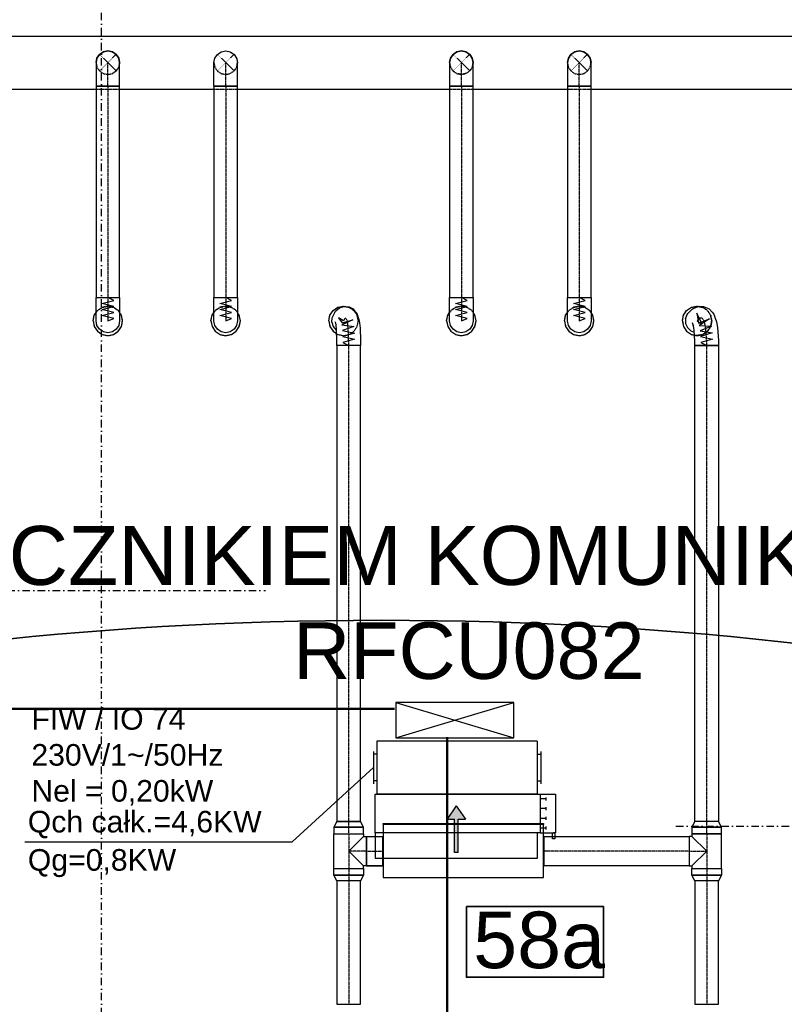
# Model space of a CAD drawing. Header units: centimetres. Extents: x -10729 to 144862, y -4437 to 43656.
# Tile 101 of 148: x 7390 to 8039, y 12559 to 13395. Entities that reach past the tile are written whole.
import ezdxf

# ---------------------------------------------------------------- set-up
doc = ezdxf.new("R2010")
doc.units = ezdxf.units.CM
doc.header["$LTSCALE"] = 0.1
for name, pattern in [('CADVENT_CENTERLINE', [9.9, 7.4, -1, 0.5, -1]), ('CADVENT_HIDDEN', [0.8, 0.25, -0.55]), ('Osie rzutów$0$DASHDOT2', [12.7, 6.35, -3.175, 0, -3.175])]:
    doc.linetypes.add(name, pattern=pattern)
doc.layers.get('0').update_dxf_attribs({"color": 8})
for name, color, linetype, lineweight in [('AU opis', 7, 'Continuous', 35), ('AU Sieć LON', 1, 'Continuous', 50), ('AU Strefa obsługiwana', 90, 'Continuous', 35), ('bgde_urządzenia', 3, 'Continuous', 30)]:
    doc.layers.add(name, color=color, linetype=linetype, lineweight=lineweight)
for name, color, linetype in [('AU Szafki Klimakonwektorów', 183, 'Continuous'), ('bgde-nawiewCEN', 7, 'Continuous'), ('bgde-nawiewDETAILS', 1, 'Continuous'), ('bgde-nawiewEXP', 1, 'Continuous'), ('bgde-nawiewHIDDEN', 1, 'Continuous'), ('bgde_opis urządzen', 6, 'Continuous'), ('Osie rzutów$0$ARCH_INFO_OSIE_IST', 8, 'Osie rzutów$0$DASHDOT2'), ('Osie rzutów$0$ARCH_INFO_OSIE_OPISY_IST', 8, 'Continuous'), ('Pomieszczenia -05$0$ARCH_INFO_OPISY', 8, 'Continuous')]:
    doc.layers.add(name, color=color, linetype=linetype)
doc.styles.add('Arial', font='ARIAL.TTF')
doc.styles.add('Pomieszczenia -05$0$Arial', font='ARIAL.TTF')

# ---------------------------------------------------------------- blocks, each defined once
blk = doc.blocks.new('Osie rzutów')
at = {"layer": 'Osie rzutów$0$ARCH_INFO_OSIE_IST', "ltscale": 10}
for p, q in [((7460, 12255), (7460, 15006.6)), ((4436.04, 12910), (7599.14, 12910)), ((7947.38, 12710), (13655, 12710))]:
    blk.add_line(p, q, dxfattribs=at)
blk = doc.blocks.new('Pomieszczenia -05_1')
at = {"layer": 'Pomieszczenia -05$0$ARCH_INFO_OPISY', "insert": (7611.94, 12932.47), "char_height": 50, "width": 1987.3357, "attachment_point": 5, "style": 'Pomieszczenia -05$0$Arial'}
blk.add_mtext('PUSTKA NAD ŁĄCZNIKIEM KOMUNIKACYJNYM', dxfattribs=at)

msp = doc.modelspace()

# ---------------------------------------------------------------- hatches: boundary and pattern name
at = {"layer": 'bgde_urządzenia'}
h = msp.add_hatch(color=256, dxfattribs=at)
h.paths.add_polyline_path([(7762.516, 12704.255), (7759.516, 12704.255), (7759.516, 12715.921), (7753.326, 12715.921), (7761.016, 12727.349), (7768.706, 12715.921), (7762.516, 12715.921)])
h.paths.add_polyline_path([(7762.516, 12687.588), (7759.516, 12687.588), (7759.516, 12704.255), (7762.516, 12704.255)])

# ---------------------------------------------------------------- linework, layer by layer
at = {"layer": 'AU opis'}
msp.add_lwpolyline([(7769.64, 12641.795), (7886.028, 12641.795), (7886.028, 12581.787), (7769.64, 12581.787)], close=True, dxfattribs=at)
at = {"layer": 'AU Sieć LON', "color": 1}
for p, q in [((7708.542, 12809.639), (7011.266, 12809.639)), ((7753.196, 12231.92), (7753.196, 12785.577))]:
    msp.add_line(p, q, dxfattribs=at)
at = {"layer": 'AU Strefa obsługiwana', "extrusion": (0, 0, -1)}
msp.add_ellipse((7697.56, 12622.513), major_axis=(924.173, 0), ratio=0.2837794, dxfattribs=at)
at = {"layer": 'AU Szafki Klimakonwektorów'}
for p, q in [((7809.781, 12815.058), (7709.781, 12815.058)), ((7709.781, 12815.058), (7709.781, 12785.058)), ((7709.781, 12785.058), (7809.781, 12815.058)), ((7709.781, 12815.058), (7809.781, 12785.058)), ((7809.781, 12815.058), (7709.781, 12815.058)), ((7709.781, 12815.058), (7709.781, 12785.058)), ((7709.781, 12785.058), (7809.781, 12815.058)), ((7709.781, 12815.058), (7809.781, 12785.058)), ((7809.781, 12785.058), (7809.781, 12815.058)), ((7809.781, 12785.058), (7809.781, 12815.058)), ((7709.781, 12785.058), (7809.781, 12785.058)), ((7709.781, 12785.058), (7809.781, 12785.058))]:
    msp.add_line(p, q, dxfattribs=at)
at = {"layer": 'bgde-nawiewCEN', "linetype": 'CADVENT_CENTERLINE', "ltscale": 0.06}
for p, q in [((7465.312, 13338.207), (7465.312, 13358.207)), ((7565.312, 13338.207), (7565.312, 13358.207)), ((7765.312, 13338.207), (7765.312, 13358.207)), ((7865.312, 13338.207), (7865.312, 13358.207)), ((7465.312, 13338.207), (7465.312, 13158.957)), ((7565.312, 13338.207), (7565.312, 13158.957)), ((7765.312, 13338.207), (7765.312, 13158.957)), ((7865.312, 13338.207), (7865.312, 13158.957)), ((7465.312, 13158.957, 35.982), (7465.312, 13156.471, 35.982)), ((7565.312, 13158.957, 35.982), (7565.312, 13156.471, 35.982)), ((7765.312, 13158.957, 35.982), (7765.312, 13156.471, 35.982)), ((7865.312, 13158.957, 35.982), (7865.312, 13156.471, 35.982)), ((7465.312, 13156.471, 35.982), (7465.312, 13149.912, 35.982)), ((7465.312, 13149.912, 35.982), (7465.312, 13146.651, 35.982)), ((7565.312, 13156.471, 35.982), (7565.312, 13149.912, 35.982)), ((7565.312, 13149.912, 35.982), (7565.312, 13146.651, 35.982)), ((7765.312, 13156.471, 35.982), (7765.312, 13149.912, 35.982)), ((7765.312, 13149.912, 35.982), (7765.312, 13146.651, 35.982)), ((7865.312, 13156.471, 35.982), (7865.312, 13149.912, 35.982)), ((7865.312, 13149.912, 35.982), (7865.312, 13146.651, 35.982)), ((7465.312, 13146.651, 35.982), (7465.312, 13144.111, 35.982)), ((7465.312, 13144.111, 35.982), (7465.312, 13142.203, 35.982)), ((7465.312, 13142.203, 35.982), (7465.312, 13140.836, 35.982)), ((7465.312, 13140.836, 35.982), (7465.312, 13139.919, 35.982)), ((7565.312, 13146.651, 35.982), (7565.312, 13144.111, 35.982)), ((7565.312, 13144.111, 35.982), (7565.312, 13142.203, 35.982)), ((7565.312, 13142.203, 35.982), (7565.312, 13140.836, 35.982)), ((7565.312, 13140.836, 35.982), (7565.312, 13139.919, 35.982)), ((7666.107, 13140.605, 35.982), (7665.692, 13139.868, 35.982)), ((7666.621, 13141.174, 35.982), (7666.107, 13140.605, 35.982)), ((7667.194, 13141.308, 35.982), (7666.621, 13141.174, 35.982)), ((7667.786, 13140.738, 35.982), (7667.194, 13141.308, 35.982)), ((7668.359, 13139.198, 35.982), (7667.786, 13140.738, 35.982)), ((7765.312, 13146.651, 35.982), (7765.312, 13144.111, 35.982)), ((7765.312, 13144.111, 35.982), (7765.312, 13142.203, 35.982)), ((7765.312, 13142.203, 35.982), (7765.312, 13140.836, 35.982)), ((7765.312, 13140.836, 35.982), (7765.312, 13139.919, 35.982)), ((7865.312, 13146.651, 35.982), (7865.312, 13144.111, 35.982)), ((7865.312, 13144.111, 35.982), (7865.312, 13142.203, 35.982)), ((7865.312, 13142.203, 35.982), (7865.312, 13140.836, 35.982)), ((7865.312, 13140.836, 35.982), (7865.312, 13139.919, 35.982)), ((7966.806, 13140.634, 35.982), (7966.025, 13139.882, 35.982)), ((7967.771, 13141.219, 35.982), (7966.806, 13140.634, 35.982)), ((7968.847, 13141.368, 35.982), (7967.771, 13141.219, 35.982)), ((7969.959, 13140.81, 35.982), (7968.847, 13141.368, 35.982)), ((7971.035, 13139.277, 35.982), (7969.959, 13140.81, 35.982)), ((7465.312, 13139.919, 35.982), (7465.312, 13139.363, 35.982)), ((7465.312, 13139.363, 35.982), (7465.312, 13139.078, 35.982)), ((7465.312, 13139.078, 35.982), (7465.312, 13138.957, 35.982)), ((7565.312, 13139.919, 35.982), (7565.312, 13139.363, 35.982)), ((7565.312, 13139.363, 35.982), (7565.312, 13139.078, 35.982)), ((7565.312, 13139.078, 35.982), (7565.312, 13138.957, 35.982)), ((7665.692, 13139.868, 35.982), (7665.312, 13138.957, 35.982)), ((7668.872, 13136.421, 35.982), (7668.359, 13139.198, 35.982)), ((7669.288, 13132.138, 35.982), (7668.872, 13136.421, 35.982)), ((7669.668, 13122.037, 35.982), (7669.288, 13132.138, 35.982)), ((7765.312, 13139.919, 35.982), (7765.312, 13139.363, 35.982)), ((7765.312, 13139.363, 35.982), (7765.312, 13139.078, 35.982)), ((7765.312, 13139.078, 35.982), (7765.312, 13138.957, 35.982)), ((7865.312, 13139.919, 35.982), (7865.312, 13139.363, 35.982)), ((7865.312, 13139.363, 35.982), (7865.312, 13139.078, 35.982)), ((7865.312, 13139.078, 35.982), (7865.312, 13138.957, 35.982)), ((7966.025, 13139.882, 35.982), (7965.312, 13138.957, 35.982)), ((7972, 13136.497, 35.982), (7971.035, 13139.277, 35.982)), ((7972.781, 13132.203, 35.982), (7972, 13136.497, 35.982)), ((7973.494, 13122.057, 35.982), (7972.781, 13132.203, 35.982)), ((7669.668, 13117.99, 35.982), (7669.668, 13122.037, 35.982)), ((7669.668, 12713.919, 35.982), (7669.668, 13117.99, 35.982)), ((7973.494, 13117.99, 35.982), (7973.494, 13122.057, 35.982)), ((7973.494, 12713.919, 35.982), (7973.494, 13117.99, 35.982)), ((7669.668, 12703.619, 35.982), (7669.668, 12713.919, 35.982)), ((7973.494, 12703.619, 35.982), (7973.494, 12713.919, 35.982)), ((7669.668, 12703.619, 35.982), (7669.668, 12688.819, 35.982)), ((7973.494, 12703.619, 35.982), (7973.494, 12688.819, 35.982)), ((7669.668, 12688.819, 35.982), (7669.668, 12674.019, 35.982)), ((7684.668, 12688.819, 35.982), (7669.668, 12688.819, 35.982)), ((7684.668, 12688.819, 35.982), (7698.668, 12688.819, 35.982)), ((7699.068, 12688.819, 35.982), (7698.668, 12688.819, 35.982)), ((7835.068, 12688.819, 35.982), (7835.468, 12688.819, 35.982)), ((7958.494, 12688.819, 35.982), (7835.468, 12688.819, 35.982)), ((7958.494, 12688.819, 35.982), (7973.494, 12688.819, 35.982)), ((7973.494, 12688.819, 35.982), (7973.494, 12674.019, 35.982)), ((7669.668, 12674.019, 35.982), (7669.668, 12663.719, 35.982)), ((7973.494, 12674.019, 35.982), (7973.494, 12663.719, 35.982)), ((7669.668, 12663.719, 35.982), (7669.668, 12558.782, 35.982)), ((7973.494, 12663.719, 35.982), (7973.494, 12558.782, 35.982))]:
    msp.add_line(p, q, dxfattribs=at)
at = {"layer": 'bgde-nawiewDETAILS', "linetype": 'CADVENT_HIDDEN'}
for p, q in [((7458.241, 13351.136), (7472.383, 13365.278)), ((7458.241, 13365.278), (7472.383, 13351.136)), ((7558.241, 13351.136), (7572.383, 13365.278)), ((7558.241, 13365.278), (7572.383, 13351.136)), ((7758.241, 13351.136), (7772.383, 13365.278)), ((7758.241, 13365.278), (7772.383, 13351.136)), ((7858.241, 13351.136), (7872.383, 13365.278)), ((7858.241, 13365.278), (7872.383, 13351.136))]:
    msp.add_line(p, q, dxfattribs=at)
at = {"layer": 'bgde-nawiewEXP', "linetype": 'Continuous'}
for points in [[(7145.297, 13335.707), (7145.297, 13380.707), (8486.294, 13380.707), (8486.294, 13335.707), (8485.294, 13335.707)], [(7458.241, 13365.278), (7458.241, 13365.278), (7461.486, 13367.445), (7465.312, 13368.207)], [(7458.241, 13365.278), (7461.485, 13367.445), (7465.312, 13368.207), (7465.312, 13368.207)], [(7465.312, 13368.207), (7465.312, 13368.207), (7469.139, 13367.445), (7472.383, 13365.278)], [(7465.312, 13368.207), (7469.139, 13367.445), (7472.383, 13365.278), (7472.383, 13365.278)], [(7558.241, 13365.278), (7561.486, 13367.445), (7565.312, 13368.207)], [(7558.241, 13365.278), (7561.486, 13367.445), (7565.312, 13368.207), (7565.312, 13368.207)], [(7558.241, 13365.278), (7561.485, 13367.445), (7565.312, 13368.207), (7565.312, 13368.207)], [(7565.312, 13368.207), (7569.139, 13367.445), (7572.383, 13365.278)], [(7565.312, 13368.207), (7569.139, 13367.445), (7572.383, 13365.278), (7572.383, 13365.278)], [(7565.312, 13368.207), (7569.139, 13367.445), (7572.383, 13365.278), (7572.383, 13365.278)], [(7858.241, 13365.278), (7858.241, 13365.278), (7861.486, 13367.445), (7865.312, 13368.207)], [(7858.242, 13365.278), (7861.486, 13367.445), (7865.312, 13368.207), (7865.312, 13368.207)], [(7865.312, 13368.207), (7865.312, 13368.207), (7869.139, 13367.445), (7872.383, 13365.278)], [(7865.313, 13368.207), (7869.139, 13367.445), (7872.383, 13365.278), (7872.383, 13365.278)], [(7455.312, 13358.207), (7456.074, 13362.033), (7458.241, 13365.278), (7458.241, 13365.278)], [(7455.312, 13358.207), (7456.074, 13362.033), (7458.241, 13365.277)], [(7472.383, 13365.278), (7472.383, 13365.278), (7474.551, 13362.033), (7475.312, 13358.207)], [(7472.383, 13365.278), (7474.551, 13362.034), (7475.312, 13358.207), (7475.312, 13358.207)], [(7475.312, 13358.207), (7475.312, 13358.207)], [(7555.312, 13358.207), (7556.074, 13362.033), (7558.241, 13365.278), (7558.241, 13365.278)], [(7555.312, 13358.207), (7556.074, 13362.033), (7558.241, 13365.278), (7558.241, 13365.278)], [(7555.312, 13338.207), (7555.312, 13358.207), (7556.074, 13362.033), (7558.241, 13365.277)], [(7555.312, 13338.207), (7575.312, 13338.207), (7575.312, 13358.207), (7575.312, 13358.207), (7575.312, 13358.207)], [(7572.383, 13365.278), (7574.551, 13362.033), (7575.312, 13358.207)], [(7572.383, 13365.278), (7574.551, 13362.033), (7575.312, 13358.207)], [(7572.383, 13365.278), (7574.551, 13362.034), (7575.312, 13358.207), (7575.312, 13358.207)], [(7855.312, 13358.207), (7856.074, 13362.034), (7858.241, 13365.278)], [(7855.312, 13358.207), (7856.074, 13362.033), (7858.241, 13365.278), (7858.241, 13365.278)], [(7855.312, 13358.207), (7855.312, 13358.207)], [(7855.312, 13358.207), (7855.312, 13358.207)], [(7872.383, 13365.278), (7872.384, 13365.278), (7874.551, 13362.033), (7875.312, 13358.207)], [(7872.384, 13365.277), (7874.551, 13362.033), (7875.312, 13358.207)], [(7337.787, 13335.707), (7455.312, 13335.707)], [(7475.312, 13335.707), (7555.312, 13335.707)], [(7575.312, 13335.707), (7755.312, 13335.707)], [(7775.312, 13335.707), (7855.312, 13335.707)], [(7875.312, 13335.707), (8055.312, 13335.707)]]:
    msp.add_lwpolyline(points, dxfattribs=at)
for points in [[(7455.312, 13338.207), (7475.312, 13338.207), (7475.312, 13358.207), (7474.551, 13362.033), (7472.383, 13365.278), (7469.139, 13367.445), (7465.312, 13368.207), (7461.486, 13367.445), (7458.241, 13365.278), (7456.074, 13362.033), (7455.312, 13358.207), (7455.312, 13342.108)], [(7755.312, 13338.207), (7775.312, 13338.207), (7775.312, 13358.207), (7774.551, 13362.033), (7772.383, 13365.278), (7769.139, 13367.445), (7765.312, 13368.207), (7761.486, 13367.445), (7758.241, 13365.278), (7756.074, 13362.033), (7755.312, 13358.207), (7755.312, 13342.108)], [(7755.312, 13358.207), (7756.074, 13362.033), (7758.241, 13365.278), (7761.486, 13367.445), (7765.312, 13368.207), (7769.139, 13367.445), (7772.383, 13365.278), (7774.551, 13362.033), (7775.312, 13358.207), (7774.551, 13362.033), (7772.383, 13365.278), (7769.139, 13367.445), (7765.312, 13368.207), (7761.486, 13367.445), (7758.241, 13365.278), (7756.074, 13362.033)], [(7855.312, 13338.207), (7875.312, 13338.207), (7875.312, 13358.207), (7874.551, 13362.033), (7872.383, 13365.278), (7869.139, 13367.445), (7865.312, 13368.207), (7861.486, 13367.445), (7858.241, 13365.278), (7856.074, 13362.033), (7855.312, 13358.207), (7855.312, 13342.108)], [(7455.312, 13158.957), (7475.312, 13158.957), (7475.312, 13338.207), (7455.312, 13338.207)], [(7555.312, 13158.957), (7575.312, 13158.957), (7575.312, 13338.207), (7555.312, 13338.207)], [(7755.312, 13158.957), (7775.312, 13158.957), (7775.312, 13338.207), (7755.312, 13338.207)], [(7855.312, 13158.957), (7875.312, 13158.957), (7875.312, 13338.207), (7855.312, 13338.207)]]:
    msp.add_lwpolyline(points, close=True, dxfattribs=at)
at = {"layer": 'bgde-nawiewEXP', "linetype": 'Continuous', "elevation": 35.982}
for points in [[(7455.312, 13139.919), (7455.312, 13158.957), (7475.312, 13158.957), (7475.312, 13138.957), (7474.551, 13135.131), (7472.383, 13131.886), (7469.139, 13129.719), (7465.312, 13128.957), (7461.486, 13129.719), (7458.241, 13131.886), (7456.074, 13135.131), (7455.312, 13138.957), (7455.312, 13139.363)], [(7555.312, 13149.912), (7555.312, 13158.957), (7575.312, 13158.957), (7575.312, 13138.957), (7574.551, 13135.131), (7572.383, 13131.886), (7569.139, 13129.719), (7565.312, 13128.957), (7561.486, 13129.719), (7558.241, 13131.886), (7556.074, 13135.131), (7555.312, 13138.957), (7555.312, 13146.651)], [(7755.312, 13138.957), (7755.312, 13158.957), (7775.312, 13158.957), (7775.312, 13138.957), (7774.551, 13135.131), (7772.383, 13131.886), (7769.139, 13129.719), (7765.312, 13128.957), (7761.486, 13129.719), (7758.241, 13131.886), (7756.074, 13135.131)], [(7855.312, 13138.957), (7855.312, 13158.957), (7875.312, 13158.957), (7875.312, 13138.957), (7874.551, 13135.131), (7872.383, 13131.886), (7869.139, 13129.719), (7865.312, 13128.957), (7861.486, 13129.719), (7858.241, 13131.886), (7856.074, 13135.131)], [(7659.668, 12713.919), (7679.668, 12713.919), (7679.668, 13117.99), (7659.668, 13117.99)], [(7960.994, 12703.619), (7985.994, 12703.619), (7985.994, 12709.103), (7983.494, 12713.919), (7983.494, 12713.919), (7963.494, 12713.919), (7963.494, 13117.99), (7980.565, 13117.99), (7980.565, 13117.99), (7983.494, 13117.99), (7983.494, 12713.919), (7963.494, 12713.919), (7960.994, 12709.103), (7960.994, 12709.103), (7961.945, 12709.103), (7961.945, 12709.103), (7960.994, 12709.103), (7960.994, 12709.103)], [(7658.119, 12709.103), (7660.829, 12709.103), (7660.829, 12709.103)], [(7660.829, 12709.103), (7664.884, 12709.103), (7664.884, 12709.103)], [(7664.884, 12709.103), (7669.668, 12709.103), (7669.668, 12709.103)], [(7669.668, 12709.103), (7674.451, 12709.103), (7674.451, 12709.103)], [(7674.451, 12709.103), (7678.506, 12709.103), (7678.506, 12709.103)], [(7678.506, 12709.103), (7681.216, 12709.103), (7681.216, 12709.103)], [(7681.216, 12709.103), (7682.168, 12709.103), (7682.168, 12709.103)], [(7699.068, 12666.319), (7835.068, 12666.319), (7835.068, 12711.319), (7699.068, 12711.319), (7699.068, 12712.319), (7835.068, 12712.319), (7835.068, 12711.319), (7699.068, 12711.319)], [(7961.945, 12709.103), (7964.655, 12709.103), (7964.655, 12709.103)], [(7964.655, 12709.103), (7968.71, 12709.103), (7968.71, 12709.103)], [(7968.71, 12709.103), (7973.494, 12709.103), (7973.494, 12709.103)], [(7973.494, 12709.103), (7978.277, 12709.103), (7978.277, 12709.103)], [(7978.277, 12709.103), (7982.333, 12709.103), (7982.333, 12709.103)], [(7982.333, 12709.103), (7985.042, 12709.103), (7985.042, 12709.103)], [(7985.042, 12709.103), (7985.994, 12709.103), (7985.994, 12709.103)], [(7835.468, 12676.319), (7835.468, 12701.319), (7958.494, 12701.319), (7958.494, 12676.319)], [(7958.494, 12676.319), (7960.994, 12676.319), (7960.994, 12674.019), (7985.994, 12674.019), (7985.994, 12703.619), (7960.994, 12703.619), (7960.994, 12701.319), (7958.494, 12701.319), (7958.494, 12677.27)], [(7657.168, 12668.534), (7657.168, 12674.019), (7682.168, 12674.019), (7682.168, 12668.534), (7679.668, 12663.719), (7659.668, 12663.719)], [(7960.994, 12668.534), (7960.994, 12674.019), (7985.994, 12674.019), (7985.994, 12668.534), (7983.494, 12663.719), (7963.494, 12663.719)], [(7657.168, 12668.534), (7658.119, 12668.534), (7658.119, 12668.534)], [(7658.119, 12668.534), (7660.829, 12668.534), (7660.829, 12668.534)], [(7660.829, 12668.534), (7664.884, 12668.534), (7664.884, 12668.534)], [(7664.884, 12668.534), (7669.668, 12668.534), (7669.668, 12668.534)], [(7669.668, 12668.534), (7674.451, 12668.534), (7674.451, 12668.534)], [(7674.451, 12668.534), (7678.506, 12668.534), (7678.506, 12668.534)], [(7678.506, 12668.534), (7681.216, 12668.534), (7681.216, 12668.534)], [(7681.216, 12668.534), (7682.168, 12668.534), (7682.168, 12668.534)], [(7960.994, 12668.534), (7961.945, 12668.534), (7961.945, 12668.534)], [(7961.945, 12668.534), (7964.655, 12668.534), (7964.655, 12668.534)], [(7964.655, 12668.534), (7968.71, 12668.534), (7968.71, 12668.534)], [(7968.71, 12668.534), (7973.494, 12668.534), (7973.494, 12668.534)], [(7973.494, 12668.534), (7978.277, 12668.534), (7978.277, 12668.534)], [(7978.277, 12668.534), (7982.333, 12668.534), (7982.333, 12668.534)], [(7982.333, 12668.534), (7985.042, 12668.534), (7985.042, 12668.534)], [(7985.042, 12668.534), (7985.994, 12668.534), (7985.994, 12668.534)], [(7659.668, 12558.782), (7679.668, 12558.782), (7679.668, 12663.719), (7659.668, 12663.719)], [(7963.494, 12558.782), (7983.494, 12558.782), (7983.494, 12663.719), (7963.494, 12663.719)]]:
    msp.add_lwpolyline(points, close=True, dxfattribs=at)
at = {"layer": 'bgde-nawiewEXP', "elevation": 35.982}
for points in [[(7465.312, 13138.957), (7470.312, 13141.044), (7460.312, 13143.579), (7470.312, 13146.147), (7460.312, 13148.659), (7470.312, 13151.268), (7460.312, 13153.823), (7470.312, 13156.352), (7465.312, 13158.957)], [(7565.312, 13138.957), (7570.312, 13141.044), (7560.312, 13143.579), (7570.312, 13146.147), (7560.312, 13148.659), (7570.312, 13151.268), (7560.312, 13153.823), (7570.312, 13156.352), (7565.312, 13158.957)], [(7765.312, 13138.957), (7770.312, 13141.044), (7760.312, 13143.579), (7770.312, 13146.147), (7760.312, 13148.659), (7770.312, 13151.268), (7760.312, 13153.823), (7770.312, 13156.352), (7765.312, 13158.957)], [(7865.312, 13138.957), (7870.312, 13141.044), (7860.312, 13143.579), (7870.312, 13146.147), (7860.312, 13148.659), (7870.312, 13151.268), (7860.312, 13153.823), (7870.312, 13156.352), (7865.312, 13158.957)], [(7665.312, 13138.957), (7660.959, 13141.54), (7664.132, 13137.424), (7673.317, 13139.97), (7663.93, 13135.66), (7674.142, 13134.21), (7664.359, 13130.869), (7674.48, 13128.697), (7664.572, 13125.794), (7674.626, 13123.409), (7664.657, 13120.733), (7669.668, 13117.99)], [(7965.312, 13138.957), (7969.571, 13136.326), (7965.004, 13145.429), (7966.597, 13137.109), (7975.923, 13140.588), (7967.186, 13135.14), (7977.489, 13134.574), (7967.936, 13130.617), (7978.139, 13128.864), (7968.32, 13125.676), (7978.416, 13123.473), (7968.475, 13120.699), (7973.494, 13117.99)]]:
    msp.add_lwpolyline(points, dxfattribs=at)
at = {"layer": 'bgde-nawiewEXP', "linetype": 'Continuous', "elevation": 35.982}
for points in [[(7652.812, 13138.957), (7653.764, 13143.741), (7656.474, 13147.796), (7660.529, 13150.506), (7665.312, 13151.457), (7670.096, 13150.506), (7671.182, 13149.78)], [(7655.379, 13137.806), (7655.694, 13141.695), (7656.077, 13142.614), (7657.852, 13146.073), (7658.274, 13146.822), (7658.809, 13147.415), (7661.777, 13149.927), (7665.482, 13151.106), (7666.119, 13151.255), (7669.991, 13150.921), (7673.438, 13149.123), (7674.127, 13148.461), (7676.581, 13145.514), (7677.256, 13143.698), (7678.284, 13140.257), (7678.826, 13137.327), (7679.273, 13132.723), (7679.668, 13122.221), (7679.668, 13117.99), (7659.668, 13117.99), (7659.668, 13121.853), (7659.303, 13131.554), (7658.919, 13135.515), (7658.433, 13138.139)], [(7952.812, 13138.957), (7953.764, 13143.741), (7956.474, 13147.796), (7960.529, 13150.506), (7965.312, 13151.457), (7966.821, 13151.157)], [(7955.469, 13140.718), (7956.892, 13144.351), (7957.613, 13145.287), (7960.305, 13148.081), (7961.102, 13148.849), (7962.12, 13149.466), (7965.665, 13150.998), (7966.864, 13151.163), (7970.716, 13151.204), (7974.284, 13149.748), (7975.581, 13149.097), (7978.244, 13146.404), (7979.533, 13144.566), (7980.776, 13141.246), (7981.839, 13138.185), (7982.728, 13133.294), (7983.494, 13122.401), (7983.494, 13117.99), (7982.733, 13117.99), (7982.733, 13117.99), (7977.321, 13117.99), (7977.321, 13117.99), (7963.494, 13117.99), (7963.494, 13121.712), (7962.833, 13131.112), (7962.161, 13134.81), (7961.294, 13137.307)], [(7452.812, 13138.957), (7453.764, 13134.174), (7456.474, 13130.119), (7460.529, 13127.409), (7465.312, 13126.457), (7470.096, 13127.409), (7474.151, 13130.119), (7476.861, 13134.174), (7477.812, 13138.957), (7476.861, 13143.741), (7475.312, 13146.058)], [(7452.812, 13138.957), (7453.764, 13143.741), (7455.312, 13146.058)], [(7552.812, 13138.957), (7553.764, 13134.174), (7556.474, 13130.119), (7560.529, 13127.409), (7565.312, 13126.457), (7570.096, 13127.409), (7574.151, 13130.119), (7576.861, 13134.174), (7577.812, 13138.957), (7576.861, 13143.741), (7575.312, 13146.058)], [(7552.812, 13138.957), (7553.764, 13143.741), (7555.312, 13146.058)], [(7675.879, 13145.21), (7676.861, 13143.741), (7676.972, 13143.183)], [(7752.812, 13138.957), (7753.764, 13134.174), (7756.474, 13130.119), (7760.529, 13127.409), (7765.312, 13126.457), (7770.096, 13127.409), (7774.151, 13130.119), (7776.861, 13134.174), (7777.812, 13138.957), (7776.861, 13143.741), (7775.312, 13146.058)], [(7752.812, 13138.957), (7753.764, 13143.741), (7755.312, 13146.058)], [(7852.812, 13138.957), (7853.764, 13134.174), (7856.474, 13130.119), (7860.529, 13127.409), (7865.312, 13126.457), (7870.096, 13127.409), (7874.151, 13130.119), (7876.861, 13134.174), (7877.812, 13138.957), (7876.861, 13143.741), (7875.312, 13146.058)], [(7852.812, 13138.957), (7853.764, 13143.741), (7855.312, 13146.058)], [(7955.469, 13140.718), (7955.544, 13136.817), (7957.107, 13133.242), (7959.918, 13130.537), (7962.957, 13129.346)], [(7652.812, 13138.957), (7653.764, 13134.174), (7656.474, 13130.119), (7659.431, 13128.142)], [(7655.379, 13137.806), (7656.576, 13134.092), (7659.102, 13131.119), (7659.324, 13131.006)], [(7952.812, 13138.957), (7953.764, 13134.174), (7956.474, 13130.119), (7960.529, 13127.409), (7963.13, 13126.891)], [(7961.675, 13135.216), (7962.231, 13134.423)], [(7657.168, 12674.019), (7657.168, 12703.619), (7682.168, 12703.619), (7682.168, 12709.103), (7679.668, 12713.919), (7659.668, 12713.919), (7657.168, 12709.103), (7657.168, 12709.103), (7658.119, 12709.103), (7658.119, 12709.103), (7657.168, 12709.103), (7657.168, 12703.619), (7682.168, 12703.619), (7682.168, 12701.319)], [(7657.168, 12674.019), (7682.168, 12674.019), (7682.168, 12676.319), (7669.668, 12688.819), (7682.168, 12701.319), (7684.668, 12701.319), (7684.668, 12676.319), (7682.168, 12676.319)], [(7684.668, 12676.319), (7684.668, 12701.319), (7698.668, 12701.319), (7698.668, 12700.367)], [(7698.668, 12676.319), (7698.668, 12701.319), (7699.068, 12701.319)], [(7698.668, 12700.367), (7698.668, 12701.319)], [(7698.668, 12677.27), (7698.668, 12700.367)], [(7698.668, 12700.367), (7698.668, 12697.658)], [(7835.068, 12676.319), (7835.468, 12676.319), (7835.468, 12701.319), (7835.068, 12701.319)], [(7960.994, 12676.319), (7973.494, 12688.819), (7960.994, 12701.319)], [(7684.668, 12676.319), (7698.668, 12676.319)], [(7698.668, 12676.319), (7684.668, 12676.319)], [(7698.668, 12677.27), (7698.668, 12676.319)], [(7698.668, 12676.319), (7698.668, 12677.27)], [(7698.668, 12676.319), (7699.068, 12676.319)]]:
    msp.add_lwpolyline(points, dxfattribs=at)
at = {"layer": 'bgde-nawiewHIDDEN', "linetype": 'CADVENT_HIDDEN'}
for points in [[(7465.312, 13368.207), (7465.312, 13368.207)], [(7465.312, 13368.207), (7465.312, 13368.207)], [(7469.139, 13367.445), (7472.383, 13365.278), (7474.551, 13362.034), (7475.312, 13358.207), (7474.551, 13354.38), (7472.384, 13351.136), (7469.139, 13348.968)], [(7565.312, 13368.207), (7565.312, 13368.207)], [(7565.312, 13368.207), (7565.312, 13368.207)], [(7569.139, 13367.445), (7572.383, 13365.278), (7574.551, 13362.034), (7575.312, 13358.207), (7574.551, 13354.38), (7572.384, 13351.136), (7569.139, 13348.968)], [(7769.139, 13348.968), (7772.383, 13351.136), (7774.551, 13354.38), (7775.312, 13358.207), (7774.551, 13362.033), (7772.383, 13365.278), (7769.139, 13367.445)], [(7865.312, 13368.207), (7865.312, 13368.207)], [(7865.312, 13368.207), (7865.313, 13368.207)], [(7869.139, 13348.968), (7872.383, 13351.135), (7874.551, 13354.38), (7875.312, 13358.206), (7874.551, 13362.033), (7872.384, 13365.278), (7869.139, 13367.445)], [(7455.312, 13358.206), (7455.312, 13358.207)], [(7455.312, 13358.206), (7456.074, 13354.38), (7458.241, 13351.135), (7461.486, 13348.968), (7465.313, 13348.207), (7469.139, 13348.968), (7472.384, 13351.136), (7474.551, 13354.38), (7475.312, 13358.207)], [(7455.312, 13358.207), (7456.074, 13354.38), (7458.241, 13351.136), (7461.486, 13348.968), (7465.312, 13348.207), (7469.139, 13348.968), (7472.383, 13351.136), (7474.551, 13354.38), (7475.312, 13358.207)], [(7458.241, 13365.277), (7458.241, 13365.278)], [(7458.241, 13365.278), (7458.241, 13365.278)], [(7472.383, 13365.278), (7472.383, 13365.278)], [(7472.383, 13365.278), (7472.383, 13365.278)], [(7475.312, 13358.207), (7475.312, 13358.207)], [(7555.312, 13358.206), (7555.312, 13358.207)], [(7555.312, 13358.206), (7556.074, 13354.38), (7558.241, 13351.135), (7561.486, 13348.968), (7565.313, 13348.207), (7569.139, 13348.968), (7572.384, 13351.136), (7574.551, 13354.38), (7575.312, 13358.207)], [(7555.312, 13358.207), (7556.074, 13354.38), (7558.241, 13351.136), (7561.486, 13348.968), (7565.312, 13348.207), (7569.139, 13348.968), (7572.383, 13351.136), (7574.551, 13354.38), (7575.312, 13358.207)], [(7558.241, 13365.277), (7558.241, 13365.278)], [(7558.241, 13365.278), (7558.241, 13365.278)], [(7572.383, 13365.278), (7572.383, 13365.278)], [(7572.383, 13365.278), (7572.383, 13365.278)], [(7575.312, 13358.207), (7575.312, 13358.207)], [(7855.312, 13358.207), (7856.074, 13354.38), (7858.241, 13351.136), (7861.486, 13348.968), (7865.312, 13348.207), (7869.139, 13348.968), (7872.383, 13351.136), (7874.551, 13354.38), (7875.312, 13358.207)], [(7855.312, 13358.207), (7856.074, 13354.38), (7858.241, 13351.136), (7861.485, 13348.968), (7865.312, 13348.207), (7869.139, 13348.968), (7872.383, 13351.135), (7874.551, 13354.38), (7875.312, 13358.206), (7875.312, 13358.207)], [(7855.312, 13358.207), (7855.312, 13358.207)], [(7858.241, 13365.278), (7858.241, 13365.278)], [(7858.241, 13365.278), (7858.242, 13365.278)], [(7872.383, 13365.278), (7872.383, 13365.278)], [(7872.383, 13365.278), (7872.384, 13365.277)], [(7455.312, 13335.707), (7475.312, 13335.707)], [(7555.312, 13335.707), (7575.312, 13335.707)], [(7755.312, 13335.707), (7775.312, 13335.707)], [(7855.312, 13335.707), (7875.312, 13335.707)]]:
    msp.add_lwpolyline(points, dxfattribs=at)
msp.add_lwpolyline([(7755.312, 13358.207), (7756.074, 13354.38), (7758.241, 13351.136), (7761.486, 13348.968), (7765.312, 13348.207), (7769.139, 13348.968), (7772.383, 13351.136), (7774.551, 13354.38), (7775.312, 13358.207), (7774.551, 13354.38), (7772.383, 13351.136), (7769.139, 13348.968), (7765.312, 13348.207), (7761.486, 13348.968), (7758.241, 13351.136), (7756.074, 13354.38)], close=True, dxfattribs=at)
at = {"layer": 'bgde-nawiewHIDDEN', "linetype": 'CADVENT_HIDDEN', "elevation": 35.982}
for points in [[(7452.812, 13138.957), (7453.764, 13134.174), (7456.474, 13130.119), (7460.529, 13127.409), (7465.312, 13126.457), (7470.096, 13127.409), (7474.151, 13130.119), (7476.861, 13134.174), (7477.812, 13138.957), (7476.861, 13143.741), (7474.151, 13147.796), (7470.096, 13150.506), (7465.312, 13151.457), (7460.529, 13150.506), (7456.474, 13147.796), (7455.312, 13146.058)], [(7452.812, 13138.957), (7453.764, 13143.741), (7456.474, 13147.796), (7460.529, 13150.506), (7465.312, 13151.457), (7470.096, 13150.506), (7474.151, 13147.796), (7475.312, 13146.058)], [(7552.812, 13138.957), (7553.764, 13134.174), (7556.474, 13130.119), (7560.529, 13127.409), (7565.312, 13126.457), (7570.096, 13127.409), (7574.151, 13130.119), (7576.861, 13134.174), (7577.812, 13138.957), (7576.861, 13143.741), (7574.151, 13147.796), (7570.096, 13150.506), (7565.312, 13151.457), (7560.529, 13150.506), (7556.474, 13147.796), (7555.312, 13146.058)], [(7552.812, 13138.957), (7553.764, 13143.741), (7556.474, 13147.796), (7560.529, 13150.506), (7565.312, 13151.457), (7570.096, 13150.506), (7574.151, 13147.796), (7575.312, 13146.058)], [(7652.812, 13138.957), (7653.764, 13143.741), (7656.474, 13147.796), (7660.529, 13150.506), (7665.312, 13151.457), (7670.096, 13150.506), (7674.151, 13147.796), (7671.182, 13149.78)], [(7752.812, 13138.957), (7753.764, 13134.174), (7756.474, 13130.119), (7760.529, 13127.409), (7765.312, 13126.457), (7770.096, 13127.409), (7774.151, 13130.119), (7776.861, 13134.174), (7777.812, 13138.957), (7776.861, 13143.741), (7774.151, 13147.796), (7770.096, 13150.506), (7765.312, 13151.457), (7760.529, 13150.506), (7756.474, 13147.796), (7755.312, 13146.058)], [(7752.812, 13138.957), (7753.764, 13143.741), (7756.474, 13147.796), (7760.529, 13150.506), (7765.312, 13151.457), (7770.096, 13150.506), (7774.151, 13147.796), (7775.312, 13146.058)], [(7852.812, 13138.957), (7853.764, 13134.174), (7856.474, 13130.119), (7860.529, 13127.409), (7865.312, 13126.457), (7870.096, 13127.409), (7874.151, 13130.119), (7876.861, 13134.174), (7877.812, 13138.957), (7876.861, 13143.741), (7874.151, 13147.796), (7870.096, 13150.506), (7865.312, 13151.457), (7860.529, 13150.506), (7856.474, 13147.796), (7855.312, 13146.058)], [(7852.812, 13138.957), (7853.764, 13143.741), (7856.474, 13147.796), (7860.529, 13150.506), (7865.312, 13151.457), (7870.096, 13150.506), (7874.151, 13147.796), (7875.312, 13146.058)], [(7952.812, 13138.957), (7953.764, 13143.741), (7956.474, 13147.796), (7960.529, 13150.506), (7965.312, 13151.457), (7970.096, 13150.506), (7966.821, 13151.157)], [(7660.529, 13127.409), (7665.312, 13126.457), (7670.096, 13127.409), (7674.151, 13130.119), (7676.861, 13134.174), (7677.812, 13138.957), (7676.861, 13143.741), (7674.151, 13147.796), (7675.879, 13145.21)], [(7660.529, 13127.409), (7665.312, 13126.457), (7670.096, 13127.409), (7674.151, 13130.119), (7676.861, 13134.174), (7677.812, 13138.957), (7676.972, 13143.183)], [(7652.812, 13138.957), (7653.764, 13134.174), (7656.474, 13130.119), (7660.529, 13127.409), (7659.431, 13128.142)], [(7952.812, 13138.957), (7953.764, 13134.174), (7956.474, 13130.119), (7960.529, 13127.409), (7965.312, 13126.457), (7963.13, 13126.891)], [(7699.068, 12676.319), (7699.068, 12701.319)], [(7835.068, 12676.319), (7835.068, 12701.319)]]:
    msp.add_lwpolyline(points, dxfattribs=at)
msp.add_lwpolyline([(7965.312, 13126.457), (7970.096, 13127.409), (7974.151, 13130.119), (7976.861, 13134.174), (7977.812, 13138.957), (7976.861, 13143.741), (7974.151, 13147.796), (7970.096, 13150.506), (7974.151, 13147.796), (7976.861, 13143.741), (7977.812, 13138.957), (7976.861, 13134.174), (7974.151, 13130.119), (7970.096, 13127.409)], close=True, dxfattribs=at)
at = {"layer": 'bgde_opis urządzen'}
for p, q in [((7621.652, 12696.737), (7690.616, 12759.755, 94.5)), ((7394.983, 12696.737), (7621.652, 12696.737))]:
    msp.add_line(p, q, dxfattribs=at)
at = {"layer": 'bgde_urządzenia'}
for p, q in [((7693.616, 12782.255, 94.5), (7693.616, 12737.255, 94.5)), ((7829.616, 12782.255, 94.5), (7693.616, 12782.255, 94.5)), ((7829.616, 12782.255, 94.5), (7829.616, 12737.255, 94.5)), ((7690.616, 12773.505, 94.5), (7690.616, 12746.005, 94.5)), ((7832.616, 12773.505, 94.5), (7832.616, 12746.005, 94.5)), ((7693.616, 12771.005, 94.5), (7690.616, 12771.005, 94.5)), ((7829.616, 12771.005, 94.5), (7832.616, 12771.005, 94.5)), ((7693.616, 12748.505, 94.5), (7690.616, 12748.505, 94.5)), ((7829.616, 12748.505, 94.5), (7832.616, 12748.505, 94.5)), ((7692.116, 12704.255, 94.5), (7692.116, 12737.255, 94.5)), ((7692.116, 12737.255, 94.5), (7832.116, 12737.255, 94.5)), ((7829.616, 12737.255, 94.5), (7693.616, 12737.255, 94.5)), ((7832.116, 12737.255, 94.5), (7832.116, 12704.255, 94.5)), ((7832.116, 12737.255, 94.5), (7845.116, 12737.255, 94.5)), ((7837.316, 12733.13, 94.5), (7832.116, 12733.13, 94.5)), ((7837.316, 12731.88, 94.5), (7837.316, 12734.38, 94.5)), ((7845.116, 12737.255, 94.5), (7845.116, 12704.255, 94.5)), ((7761.016, 12727.349, 94.5), (7753.326, 12715.921, 94.5)), ((7761.016, 12727.349, 94.5), (7768.706, 12715.921, 94.5)), ((7837.316, 12724.88, 94.5), (7832.116, 12724.88, 94.5)), ((7837.316, 12723.63, 94.5), (7837.316, 12726.13, 94.5)), ((7753.326, 12715.921, 94.5), (7759.516, 12715.921, 94.5)), ((7759.516, 12687.588, 94.5), (7759.516, 12715.921, 94.5)), ((7762.516, 12687.588, 94.5), (7762.516, 12715.921, 94.5)), ((7762.516, 12715.921, 94.5), (7768.706, 12715.921, 94.5)), ((7837.316, 12716.63, 94.5), (7832.116, 12716.63, 94.5)), ((7837.316, 12715.38, 94.5), (7837.316, 12717.88, 94.5)), ((7837.316, 12708.38, 94.5), (7832.116, 12708.38, 94.5)), ((7837.316, 12707.13, 94.5), (7837.316, 12709.63, 94.5)), ((7829.916, 12704.255, 94.5), (7692.116, 12704.255, 94.5)), ((7692.116, 12704.255, 94.5), (7692.116, 12682.755, 94.5)), ((7829.916, 12682.755, 94.5), (7829.916, 12704.255, 94.5)), ((7832.116, 12704.255, 94.5), (7829.916, 12704.255, 94.5)), ((7832.116, 12704.255, 94.5), (7845.116, 12704.255, 94.5)), ((7842.616, 12699.255, 94.5), (7842.616, 12704.255, 94.5)), ((7844.616, 12699.255, 94.5), (7842.616, 12699.255, 94.5)), ((7845.116, 12704.255, 94.5), (7843.616, 12704.255, 94.5)), ((7844.616, 12704.255, 94.5), (7844.616, 12699.255, 94.5)), ((7692.116, 12682.755, 94.5), (7829.916, 12682.755, 94.5)), ((7762.516, 12687.588, 94.5), (7759.516, 12687.588, 94.5))]:
    msp.add_line(p, q, dxfattribs=at)

# ---------------------------------------------------------------- block references
msp.add_blockref('Pomieszczenia -05_1', (0, 0))
at = {"layer": 'Osie rzutów$0$ARCH_INFO_OSIE_OPISY_IST'}
msp.add_blockref('Osie rzutów', (0, 0), dxfattribs=at)

# ---------------------------------------------------------------- texts
at = {"layer": 'AU opis', "insert": (7775.334, 12637.463), "char_height": 48, "width": 72.77772, "attachment_point": 1, "style": 'Arial'}
msp.add_mtext('58a', dxfattribs=at)
at = {"layer": 'AU Szafki Klimakonwektorów', "insert": (7622.617, 12883.054), "char_height": 48, "width": 1074.22285, "attachment_point": 1, "style": 'Arial'}
msp.add_mtext('RFCU082', dxfattribs=at)
at = {"layer": 'bgde_opis urządzen', "char_height": 18.326, "width": 421.7149, "attachment_point": 1, "style": 'Arial'}
for s, insert in [('FIW / IO 74\\P230V/1~/50Hz\\PNel = 0,20kW', (7400.388, 12810.257, 1120.623)), ('Qch całk.=4,6KW', (7397.371, 12723.019, 1120.623)), ('Qg=0,8KW', (7397.371, 12690.54, 1120.623))]:
    msp.add_mtext(s, dxfattribs=dict(at, insert=insert))

doc.saveas('drawing.dxf')
